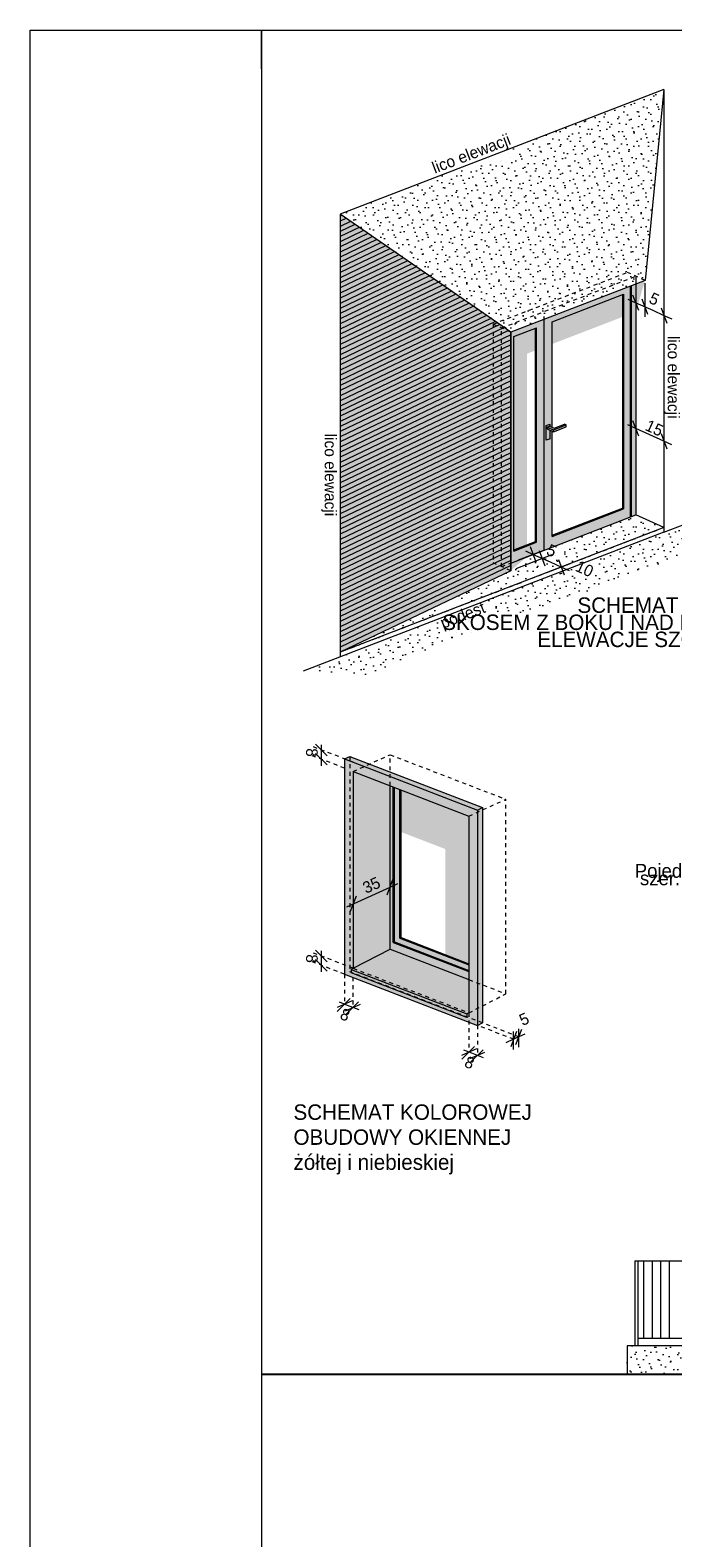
# Model space of a CAD drawing. Extents: x -149893 to 127691, y 5328 to 37028.
# Tile 18 of 88: x -67105 to -58772, y 17495 to 37028. Entities that reach past the tile are written whole.
import ezdxf

# ---------------------------------------------------------------- set-up
doc = ezdxf.new("R2010")
doc.units = 0
doc.header["$MEASUREMENT"] = 0
doc.linetypes.add('Hidden Line', pattern=[100, 50, -50])
for name, color, linetype, lineweight in [('Arch drzwi_Nr_Pióra__21', 7, 'Continuous', 13), ('arch izolacje_Nr_Pióra__5', 7, 'Continuous', 13), ('Arch kolorystyka_Nr_Pióra__41', 7, 'Continuous', 25), ('Arch okna_Nr_Pióra__100', 2, 'Continuous', 13), ('Arch okna_Nr_Pióra__19', 255, 'Continuous', 20), ('Arch okna_Nr_Pióra__5', 7, 'Continuous', 13), ('Arch opisy_Nr_Pióra__1', 7, 'Continuous', 25), ('Arch opisy_Nr_Pióra__21', 7, 'Continuous', 13), ('ARCH TABELA_Nr_Pióra__21', 7, 'Continuous', 13), ('Arch wymiary_Nr_Pióra__21', 7, 'Continuous', 13), ('Arch wymiary_Nr_Pióra__5', 7, 'Continuous', 13), ('INWENT BALUSTRADY_Nr_Pióra__5', 7, 'Continuous', 13), ('INWENT TEREN_Nr_Pióra__1', 7, 'Continuous', 25), ('INWENT. DRZWI_Nr_Pióra__21', 7, 'Continuous', 13), ('Istniejące schody_Nr_Pióra__21', 7, 'Continuous', 13)]:
    doc.layers.add(name, color=color, linetype=linetype, lineweight=lineweight)
for name, color, linetype, lineweight, true_color in [('arch izolacje_Nr_Pióra__9', 7, 'Continuous', 13, 0x3dad99), ('Arch kolorystyka_Nr_Pióra__54', 7, 'Continuous', 25, 0xbd8b17), ('Arch okna_Nr_Pióra__2', 7, 'Continuous', 13, 0x7f7f7f), ('Arch okna_Nr_Pióra__82', 7, 'Continuous', 20, 0xaaaaaa)]:
    doc.layers.add(name, color=color, linetype=linetype, lineweight=lineweight, true_color=true_color)
doc.styles.add('GENERATED_STYLE_1', font='txt')
doc.styles.add('GENERATED_STYLE_4', font='txt')
doc.dimstyles.new('GENERATED_STYLE__8', dxfattribs={"dimtxt": 0.18, "dimasz": 109.44, "dimexe": 0.18, "dimexo": 0.0625, "dimgap": 0.09, "dimtad": 0, "dimtih": 1, "dimtoh": 1, "dimdec": 4, "dimzin": 0, "dimdsep": 46, "dimcen": 0.09, "dimadec": 0, "dimazin": 0, "dimtfac": 1, "dimtdec": 4, "dimtmove": 0, "dimatfit": 3, "dimldrblk": 'ARROWHEAD_11', "dimfxl": 0, "dimtolj": 1, "dimtzin": 0, "dimarcsym": 0})
pattern_1 = [(45, (0, 300), (-95.45942, 95.45942), [0, -90, 0, -135]), (110, (300, 300), (126.8585, 46.17272), [0, -66, 0, -114])]

# ---------------------------------------------------------------- blocks, each defined once
blk = doc.blocks.new('ARROWHEAD_11')
at = {"color": 0, "linetype": 'Continuous', "lineweight": 0}
blk.add_line((0, 0), (-1, 0), dxfattribs=at)
at = {"color": 0, "linetype": 'Continuous', "lineweight": 0, "const_width": 0.25, "flags": 128}
blk.add_lwpolyline([(-0.125, 0, 1), (0.125, 0, 1)], format="xyb", close=True, dxfattribs=at)

msp = doc.modelspace()

# ---------------------------------------------------------------- hatches: boundary and pattern name
at = {"layer": 'Arch kolorystyka_Nr_Pióra__41', "linetype": 'Continuous', "lineweight": 0, "true_color": 0x000000}
for points in [[(-59251.9, 33379.7), (-59133.4, 33786.9), (-60874.8, 33117.1), (-60874.8, 32755.4)], [(-60665.3, 30204.9), (-60665.3, 32836), (-60874.8, 32755.4), (-60874.8, 30025.2)], [(-61415.7, 26301.3), (-62438.4, 26694.6), (-62916.7, 27424.3), (-61415.7, 26847)], [(-61415.7, 24297), (-61415.7, 26301.3), (-61722.9, 26419.4), (-61722.9, 24845.5)]]:
    msp.add_hatch(color=18, dxfattribs=at).paths.add_polyline_path(points, flags=0)
at = {"layer": 'Arch kolorystyka_Nr_Pióra__54', "linetype": 'Continuous'}
msp.add_hatch(color=256, dxfattribs=at).paths.add_polyline_path([(-60874.8, 33117.1), (-63087.5, 34643.2), (-63087.5, 31283.1), (-63087.5, 30008.2), (-63087.5, 28968.2), (-60874.8, 30025.2)], flags=0)
at = {"layer": 'Arch okna_Nr_Pióra__100', "linetype": 'Continuous'}
h = msp.add_hatch(color=256, dxfattribs=at)
h.paths.add_polyline_path([(-63028.7, 24797.3), (-61306.7, 24135), (-61238.4, 24165.9), (-61238.4, 26955.9), (-62960.4, 27618.3), (-63028.7, 27587.3)], flags=0)
h.paths.add_polyline_path([(-62916.7, 24874.3), (-62916.7, 27424.3), (-61415.7, 26847), (-61415.7, 24297), (-61442.4, 24283.2), (-61442.4, 24238.2), (-62943.4, 24815.5), (-62943.4, 24860.5)], flags=0)
msp.add_hatch(color=256, dxfattribs=at).paths.add_polyline_path([(-62916.7, 24874.3), (-62438.4, 25120.8), (-62438.4, 25926.7), (-62438.4, 27240.3), (-62916.7, 27424.3), (-62916.7, 25710.2)], flags=0)
at = {"layer": 'Arch okna_Nr_Pióra__19', "linetype": 'Continuous'}
h = msp.add_hatch(dxfattribs=at)
h.set_pattern_fill('Carpet', color=256, style=0, pattern_type=2)
h.set_pattern_definition(pattern_1)
h.paths.add_polyline_path([(-60874.8, 33117.1), (-63087.5, 34643.2), (-58887.5, 36258.6), (-59133.4, 33786.9)], flags=0)
h = msp.add_hatch(dxfattribs=at)
h.set_pattern_fill('Carpet', color=256, style=0, pattern_type=2)
h.set_pattern_definition(pattern_1)
h.paths.add_polyline_path([(-59366.9, 19612.8), (-56786.9, 19612.8), (-56786.9, 19982.8), (-59366.9, 19982.8)], flags=0)
at = {"layer": 'Arch okna_Nr_Pióra__2', "linetype": 'Continuous'}
h = msp.add_hatch(dxfattribs=at)
h.set_pattern_fill('Carpet', color=256, style=0, pattern_type=2)
h.set_pattern_definition(pattern_1)
h.paths.add_polyline_path([(-63563.4, 28725.2), (-58076.9, 30835.4), (-58573.6, 30258.7), (-62750.6, 28684.2)], flags=0)
h = msp.add_hatch(dxfattribs=at)
h.set_pattern_fill('Carpet', color=256, style=0, pattern_type=2)
h.set_pattern_definition(pattern_1)
h.paths.add_polyline_path([(-59251.9, 30748.5), (-60581.6, 30237.1), (-60874.8, 30124.3), (-60874.8, 30025.2), (-63087.5, 28968.2), (-60217.2, 30072.2), (-58887.5, 30583.6)], flags=0)
at = {"layer": 'Arch okna_Nr_Pióra__82', "linetype": 'Continuous'}
h = msp.add_hatch(color=256, dxfattribs=at)
h.paths.add_polyline_path([(-60874.8, 33117.1), (-60874.8, 30124.3), (-59251.9, 30748.5), (-59251.9, 33741.3)], flags=0)
h.paths.add_polyline_path([(-60553.2, 30403), (-60833.2, 30295.3), (-60833.2, 33060.9), (-60553.2, 33168.6)], flags=0)
h.paths.add_polyline_path([(-60339.2, 31884.2), (-60339.2, 33250.9), (-59426.9, 33601.8), (-59426.9, 30836.2), (-60339.2, 30485.3), (-60339.2, 31832.6), (-60321.9, 31824.8), (-60153.9, 31889.4), (-60153.9, 31914.4), (-60175.8, 31924.3), (-60312.1, 31871.9)], flags=0)
for points in [[(-61415.7, 24932.5), (-62296.4, 25271.3), (-62296.4, 27185.7), (-62438.4, 27240.3), (-62438.4, 25120.8), (-61415.7, 24727.4)], [(-62943.4, 24815.5), (-61442.4, 24238.2), (-61442.4, 24283.2), (-61415.7, 24297), (-61415.7, 24727.4), (-62438.4, 25120.8), (-62943.4, 24860.5)]]:
    msp.add_hatch(color=256, dxfattribs=at).paths.add_polyline_path(points, flags=0)

# ---------------------------------------------------------------- linework, layer by layer
at = {"layer": 'Arch drzwi_Nr_Pióra__21', "linetype": 'Continuous'}
for p, q in [((-60403.9, 31886.9), (-60372.2, 31899.1)), ((-60403.9, 31886.9), (-60403.9, 31861.9)), ((-60403.9, 31886.9), (-60321.9, 31849.8)), ((-60403.9, 31861.9), (-60321.9, 31824.8)), ((-60372.2, 31899.1), (-60312.1, 31871.9)), ((-60321.9, 31849.8), (-60153.9, 31914.4)), ((-60321.9, 31824.8), (-60153.9, 31889.4)), ((-60321.9, 31824.8), (-60321.9, 31849.8)), ((-60312.1, 31871.9), (-60175.8, 31924.3)), ((-60153.9, 31914.4), (-60175.8, 31924.3)), ((-60153.9, 31889.4), (-60153.9, 31914.4))]:
    msp.add_line(p, q, dxfattribs=at)
at = {"layer": 'arch izolacje_Nr_Pióra__5', "linetype": 'Continuous'}
for p, q in [((-58887.5, 36258.6), (-63087.5, 34643.2)), ((-58887.5, 36258.6), (-59133.4, 33786.9)), ((-58887.5, 36258.6), (-58887.5, 30583.6)), ((-60874.8, 33117.1), (-63087.5, 34643.2)), ((-63087.5, 34643.2), (-63087.5, 28968.2)), ((-59251.9, 33840.5), (-59251.9, 30748.5)), ((-59133.4, 33786.9), (-60874.8, 33117.1)), ((-60339.2, 33250.9), (-59411.9, 33607.5)), ((-59426.9, 33601.8), (-59426.9, 30836.2)), ((-59411.9, 33607.5), (-59411.9, 30827)), ((-59326.9, 33712.5), (-59326.9, 30719.7)), ((-59311.9, 33718.3), (-59311.9, 30725.5)), ((-60439.2, 30291.9), (-60439.2, 33319.5)), ((-60339.2, 31884.2), (-60339.2, 33250.9)), ((-60874.8, 33117.1), (-60874.8, 30025.2)), ((-60874.8, 30025.2), (-60874.8, 33117.1)), ((-60833.2, 33060.9), (-60539.2, 33173.9)), ((-60833.2, 30280.3), (-60833.2, 33060.9)), ((-60553.2, 30403), (-60553.2, 33168.6)), ((-60539.2, 30393.4), (-60539.2, 33173.9)), ((-60339.2, 30470.3), (-60339.2, 31832.6)), ((-60874.8, 30124.3), (-59251.9, 30748.5)), ((-60339.2, 30485.3), (-59426.9, 30836.2)), ((-60339.2, 30470.3), (-59411.9, 30827)), ((-58887.5, 30583.6), (-59251.9, 30748.5)), ((-58887.5, 30523.6), (-58076.9, 30835.4)), ((-58887.5, 30523.6), (-63563.4, 28725.2)), ((-58887.5, 30583.6), (-63087.5, 28968.2)), ((-58887.5, 30583.6), (-58887.5, 30523.6)), ((-60833.3, 30295.3), (-60553.2, 30403)), ((-60833.2, 30280.3), (-60539.2, 30393.4)), ((-60553.2, 30403), (-60539.2, 30393.4)), ((-60874.8, 30025.2), (-63087.5, 28968.2)), ((-63087.5, 28968.2), (-63087.5, 28908.2))]:
    msp.add_line(p, q, dxfattribs=at)
at = {"layer": 'arch izolacje_Nr_Pióra__5', "linetype": 'Hidden Line'}
for p, q in [((-61102.6, 33220.2), (-59361.2, 33890)), ((-60993.2, 33170.7), (-59251.9, 33840.5)), ((-59133.4, 33786.9), (-59361.2, 33890)), ((-60874.8, 33117.1), (-61102.6, 33220.2)), ((-61102.6, 33220.2), (-61102.6, 30128.3)), ((-60993.2, 30078.8), (-60993.2, 33170.7)), ((-59411.9, 30827), (-59426.9, 30836.2)), ((-58887.5, 30583.6), (-63087.5, 28968.2)), ((-60874.8, 30025.2), (-61102.6, 30128.3)), ((-60993.2, 30078.8), (-60874.8, 30124.3)), ((-62916.7, 27544.3), (-63451.4, 27749.9)), ((-63028.7, 27467.3), (-63451.4, 27629.9)), ((-62960.4, 27618.3), (-62960.4, 24828.3)), ((-62916.7, 27424.3), (-62438.4, 27640.8)), ((-62438.4, 27640.8), (-60937.4, 27063.5)), ((-62438.4, 27240.3), (-62438.4, 27640.8)), ((-61415.7, 26847), (-60937.4, 27063.5)), ((-60937.4, 24543.5), (-60937.4, 27063.5)), ((-62916.7, 24874.3), (-63451.4, 25079.9)), ((-63028.7, 24797.3), (-63451.4, 24959.9)), ((-61238.4, 24165.9), (-62960.4, 24828.3)), ((-62916.7, 24874.3), (-61415.7, 24297)), ((-63028.7, 24797.3), (-63028.7, 24408.9)), ((-62919.7, 24755.4), (-62919.7, 24366.9)), ((-61415.7, 24727.4), (-60937.4, 24543.5)), ((-61415.7, 24297), (-60937.4, 24543.5)), ((-61415.7, 24297), (-61415.7, 23788.5)), ((-60837.1, 23954.4), (-61306.7, 24135)), ((-61306.7, 24135), (-61306.7, 23746.5)), ((-60768.7, 23985.3), (-61238.4, 24165.9))]:
    msp.add_line(p, q, dxfattribs=at)
at = {"layer": 'arch izolacje_Nr_Pióra__9', "linetype": 'Continuous'}
for p, q in [((-63067, 34629.1), (-63087.5, 34619.3)), ((-63010.1, 34589.8), (-63087.5, 34552.8)), ((-62953.1, 34550.5), (-63087.5, 34486.3)), ((-62896.2, 34511.2), (-63087.5, 34419.8)), ((-62839.2, 34472), (-63087.5, 34353.3)), ((-62782.2, 34432.7), (-63087.5, 34286.8)), ((-62725.3, 34393.4), (-63087.5, 34220.4)), ((-62668.3, 34354.1), (-63087.5, 34153.9)), ((-62611.4, 34314.8), (-63087.5, 34087.4)), ((-62554.4, 34275.5), (-63087.5, 34020.9)), ((-62497.4, 34236.2), (-63087.5, 33954.4)), ((-62440.5, 34197), (-63087.5, 33887.9)), ((-62383.5, 34157.7), (-63087.5, 33821.4)), ((-62326.6, 34118.4), (-63087.5, 33754.9)), ((-62269.6, 34079.1), (-63087.5, 33688.4)), ((-62212.6, 34039.8), (-63087.5, 33621.9)), ((-62155.7, 34000.5), (-63087.5, 33555.4)), ((-62098.7, 33961.3), (-63087.5, 33488.9)), ((-62041.8, 33922), (-63087.5, 33422.4)), ((-61984.8, 33882.7), (-63087.5, 33355.9)), ((-61927.8, 33843.4), (-63087.5, 33289.4)), ((-61870.9, 33804.1), (-63087.5, 33222.9)), ((-61813.9, 33764.8), (-63087.5, 33156.4)), ((-61757, 33725.5), (-63087.5, 33090)), ((-61700, 33686.3), (-63087.5, 33023.5)), ((-61643, 33647), (-63087.5, 32957)), ((-61586.1, 33607.7), (-63087.5, 32890.5)), ((-61529.1, 33568.4), (-63087.5, 32824)), ((-61472.2, 33529.1), (-63087.5, 32757.5)), ((-61415.2, 33489.8), (-63087.5, 32691)), ((-61358.2, 33450.6), (-63087.5, 32624.5)), ((-61301.3, 33411.3), (-63087.5, 32558)), ((-61244.3, 33372), (-63087.5, 32491.5)), ((-61187.4, 33332.7), (-63087.5, 32425)), ((-61130.4, 33293.4), (-63087.5, 32358.5)), ((-61073.4, 33254.1), (-63087.5, 32292)), ((-61016.5, 33214.8), (-63087.5, 32225.5)), ((-60959.5, 33175.6), (-63087.5, 32159)), ((-60902.6, 33136.3), (-63087.5, 32092.5)), ((-60874.8, 33083), (-63087.5, 32026)), ((-60874.8, 33016.5), (-63087.5, 31959.6)), ((-60874.8, 32950), (-63087.5, 31893.1)), ((-60874.8, 32883.5), (-63087.5, 31826.6)), ((-60874.8, 32817.1), (-63087.5, 31760.1)), ((-60874.8, 32750.6), (-63087.5, 31693.6)), ((-60874.8, 32684.1), (-63087.5, 31627.1)), ((-60874.8, 32617.6), (-63087.5, 31560.6)), ((-60874.8, 32551.1), (-63087.5, 31494.1)), ((-60874.8, 32484.6), (-63087.5, 31427.6)), ((-60874.8, 32418.1), (-63087.5, 31361.1)), ((-60874.8, 32351.6), (-63087.5, 31294.6)), ((-60874.8, 32285.1), (-63087.5, 31228.1)), ((-60874.8, 32218.6), (-63087.5, 31161.6)), ((-60874.8, 32152.1), (-63087.5, 31095.1)), ((-60874.8, 32152.1), (-63087.5, 31095.1)), ((-60874.8, 32085.6), (-63087.5, 31028.6)), ((-60874.8, 32019.1), (-63087.5, 30962.1)), ((-60874.8, 31952.6), (-63087.5, 30895.6)), ((-60874.8, 31886.1), (-63087.5, 30829.1)), ((-60874.8, 31819.6), (-63087.5, 30762.7)), ((-60874.8, 31753.1), (-63087.5, 30696.2)), ((-60874.8, 31686.7), (-63087.5, 30629.7)), ((-60874.8, 31620.2), (-63087.5, 30563.2)), ((-60874.8, 31553.7), (-63087.5, 30496.7)), ((-60874.8, 31487.2), (-63087.5, 30430.2)), ((-60874.8, 31420.7), (-63087.5, 30363.7)), ((-60874.8, 31354.2), (-63087.5, 30297.2)), ((-60874.8, 31287.7), (-63087.5, 30230.7)), ((-60874.8, 31221.2), (-63087.5, 30164.2)), ((-60874.8, 31154.7), (-63087.5, 30097.7)), ((-60874.8, 31088.2), (-63087.5, 30031.2)), ((-60874.8, 31021.7), (-63087.5, 29964.7)), ((-60874.8, 30955.2), (-63087.5, 29898.2)), ((-60874.8, 30888.7), (-63087.5, 29831.7)), ((-60874.8, 30822.2), (-63087.5, 29765.2)), ((-60874.8, 30755.7), (-63087.5, 29698.7)), ((-60874.8, 30689.2), (-63087.5, 29632.3)), ((-60874.8, 30622.7), (-63087.5, 29565.8)), ((-60874.8, 30556.3), (-63087.5, 29499.3)), ((-60874.8, 30489.8), (-63087.5, 29432.8)), ((-60874.8, 30423.3), (-63087.5, 29366.3)), ((-60874.8, 30356.8), (-63087.5, 29299.8)), ((-60874.8, 30290.3), (-63087.5, 29233.3)), ((-60874.8, 30223.8), (-63087.5, 29166.8)), ((-60874.8, 30157.3), (-63087.5, 29100.3)), ((-60874.8, 30090.8), (-63087.5, 29033.8)), ((-63028.7, 27587.3), (-62960.4, 27618.3)), ((-63028.7, 27587.3), (-61306.7, 26925)), ((-63028.7, 27587.3), (-63028.7, 24797.3)), ((-62960.4, 27618.3), (-61238.4, 26955.9)), ((-62916.7, 27424.3), (-62916.7, 24874.3)), ((-62916.7, 27424.3), (-61415.7, 26847)), ((-61306.7, 26925), (-61238.4, 26955.9)), ((-61238.4, 26955.9), (-61238.4, 24165.9)), ((-61415.7, 26847), (-61415.7, 24297)), ((-61306.7, 26925), (-61306.7, 24135)), ((-63028.7, 24797.3), (-61306.7, 24135)), ((-61306.7, 24135), (-61238.4, 24165.9))]:
    msp.add_line(p, q, dxfattribs=at)
at = {"layer": 'Arch okna_Nr_Pióra__5', "linetype": 'Continuous'}
for p, q in [((-62438.4, 25120.8), (-62438.4, 27240.3)), ((-62396.4, 25209.6), (-62396.4, 27224.1)), ((-62381.4, 25216.4), (-62381.4, 27218.4)), ((-62311.4, 25264.5), (-62311.4, 27191.5)), ((-62296.4, 25271.3), (-62296.4, 27185.7)), ((-62396.4, 25209.6), (-62381.4, 25216.4)), ((-62396.4, 25209.6), (-61415.7, 24832.4)), ((-62381.4, 25216.4), (-61415.7, 24845)), ((-62311.4, 25264.5), (-62296.4, 25271.3)), ((-62311.4, 25264.5), (-61415.7, 24920)), ((-62296.4, 25271.3), (-61415.7, 24932.5)), ((-62916.7, 24874.3), (-62438.4, 25120.8)), ((-62438.4, 25120.8), (-61415.7, 24727.4)), ((-62916.7, 24874.3), (-62943.4, 24860.5)), ((-62943.4, 24860.5), (-62943.4, 24815.5)), ((-62943.4, 24860.5), (-61442.4, 24283.2)), ((-61442.4, 24238.2), (-62943.4, 24815.5)), ((-61415.7, 24297), (-61442.4, 24283.2)), ((-61442.4, 24283.2), (-61442.4, 24238.2))]:
    msp.add_line(p, q, dxfattribs=at)
at = {"layer": 'ARCH TABELA_Nr_Pióra__21', "linetype": 'Continuous'}
for p, q in [((-67105, 7328.4), (-67105, 37028.4)), ((-67105, 37028.4), (-25305, 37028.4)), ((-64105, 37028.4), (-64105, 7328.4)), ((-64105, 36528.4), (-64105, 37028.4))]:
    msp.add_line(p, q, dxfattribs=at)
at = {"layer": 'Arch wymiary_Nr_Pióra__5', "linetype": 'Continuous'}
for p, q in [((-59214.5, 33398.4), (-59289.3, 33596.9)), ((-59133.4, 33312.2), (-59133.4, 33748.3)), ((-59354.4, 33544), (-59251.9, 33497.6)), ((-59251.9, 33497.6), (-59033.2, 33398.6)), ((-59096, 33344.8), (-59170.8, 33543.3)), ((-58924.9, 33431.9), (-58850.1, 33233.4)), ((-59033.2, 33398.6), (-58887.5, 33332.7)), ((-58887.5, 33332.7), (-58785, 33286.3)), ((-59251.9, 31867.7), (-59354.4, 31914.1)), ((-59214.5, 31768.5), (-59289.3, 31967)), ((-58887.5, 31702.8), (-59251.9, 31867.7)), ((-58924.9, 31802), (-58850.1, 31603.5)), ((-58785, 31656.4), (-58887.5, 31702.8)), ((-60458.5, 30284.4), (-60776.6, 30162.1)), ((-60684.1, 30283.5), (-60581.6, 30237.1)), ((-60544.2, 30137.9), (-60619, 30336.4)), ((-60425.8, 30084.3), (-60500.5, 30282.8)), ((-60340.1, 30230.8), (-60808.4, 30050.7)), ((-60581.6, 30237.1), (-60362.9, 30138.1)), ((-60094.1, 30119.5), (-60412.2, 29997.2)), ((-60362.9, 30138.1), (-60217.2, 30072.2)), ((-60254.6, 30171.4), (-60179.8, 29972.9)), ((-60217.2, 30072.2), (-60114.7, 30025.8)), ((-63254.6, 27628.1), (-63404.6, 27778.1)), ((-63329.6, 27658.1), (-63329.6, 27770.6)), ((-63404.6, 27658.1), (-63254.6, 27508.1)), ((-63329.6, 27498.1), (-63329.6, 27658.1)), ((-62475.8, 25827.5), (-62401, 26026)), ((-63001.3, 25672), (-62438.4, 25926.7)), ((-62879.3, 25809.5), (-62954.1, 25611)), ((-62438.4, 25926.7), (-62336, 25973.1)), ((-63254.6, 24958.1), (-63404.6, 25108.1)), ((-63329.6, 24988.1), (-63329.6, 25100.6)), ((-63404.6, 24988.1), (-63254.6, 24838.1)), ((-63329.6, 24828.1), (-63329.6, 24988.1)), ((-62931.8, 24451.9), (-63125.6, 24365.8)), ((-63122.6, 24316.3), (-62955.8, 24480.8)), ((-62989.7, 24393.9), (-63094.7, 24434.2)), ((-63013.6, 24274.3), (-62846.7, 24438.9)), ((-63016.6, 24323.9), (-62822.8, 24410)), ((-62840.4, 24336.4), (-62989.7, 24393.9)), ((-60799.7, 24053.6), (-60874.5, 23855.1)), ((-60837.1, 23822.5), (-60837.1, 24056.9)), ((-60806.1, 23886.1), (-60731.3, 24084.6)), ((-60768.7, 23853.5), (-60768.7, 24087.8)), ((-61318.8, 23831.6), (-61512.6, 23745.4)), ((-61509.6, 23695.9), (-61342.8, 23860.4)), ((-60837.1, 23954.4), (-60939.5, 23908)), ((-60691.3, 24020.4), (-60837.1, 23954.4)), ((-61376.7, 23773.5), (-61481.7, 23813.9)), ((-61403.6, 23703.5), (-61209.8, 23789.6)), ((-61400.6, 23654), (-61233.7, 23818.5)), ((-61227.4, 23716), (-61376.7, 23773.5))]:
    msp.add_line(p, q, dxfattribs=at)
at = {"layer": 'INWENT BALUSTRADY_Nr_Pióra__5', "linetype": 'Continuous'}
for p, q in [((-59266.9, 21082.8), (-56786.9, 21082.8)), ((-59266.9, 21082.8), (-59266.9, 19982.8)), ((-59226.9, 21082.8), (-59226.9, 19982.8)), ((-59146.9, 20082.8), (-59146.9, 21082.8)), ((-59036.9, 20082.8), (-59036.9, 21082.8)), ((-58926.9, 20082.8), (-58926.9, 21082.8)), ((-58816.9, 20082.8), (-58816.9, 21082.8)), ((-59226.9, 20082.8), (-57976.9, 20082.8))]:
    msp.add_line(p, q, dxfattribs=at)
at = {"layer": 'INWENT TEREN_Nr_Pióra__1', "linetype": 'Continuous'}
msp.add_line((-56526.9, 19612.8), (-64105, 19612.8), dxfattribs=at)
at = {"layer": 'INWENT. DRZWI_Nr_Pióra__21', "linetype": 'Continuous'}
for p, q in [((-60413.9, 31906.1), (-60363.9, 31925.3)), ((-60413.9, 31715.5), (-60413.9, 31906.1)), ((-60363.9, 31895.3), (-60363.9, 31925.3)), ((-60363.9, 31734.7), (-60363.9, 31843.8)), ((-60363.9, 31734.7), (-60413.9, 31715.5))]:
    msp.add_line(p, q, dxfattribs=at)
at = {"layer": 'Istniejące schody_Nr_Pióra__21', "linetype": 'Continuous'}
for p, q in [((-59366.9, 19982.8), (-59366.9, 19612.8)), ((-56786.9, 19982.8), (-59366.9, 19982.8))]:
    msp.add_line(p, q, dxfattribs=at)

# ---------------------------------------------------------------- texts
at = {"layer": 'Arch opisy_Nr_Pióra__1', "linetype": 'Continuous', "char_height": 200, "width": 4696.348, "style": 'GENERATED_STYLE_4'}
for s, insert, attachment_point, line_spacing_factor in [('{SCHEMAT WNĘKI ZE \\PSKOSEM Z BOKU I NAD DRZWIAMI\\PELEWACJE SZCZYTOWE}', (-57334.4, 29678.9), 3, 0.664862), ('{SCHEMAT KOLOROWEJ\\POBUDOWY OKIENNEJ\\Pżółtej i niebieskiej}', (-63690.9, 23111.1), 1, 0.971904)]:
    msp.add_mtext(s, dxfattribs=dict(at, insert=insert, attachment_point=attachment_point, line_spacing_factor=line_spacing_factor))
at = {"layer": 'Arch opisy_Nr_Pióra__21', "linetype": 'Continuous', "insert": (-57366.8, 26039.2), "char_height": 180, "width": 2065.13, "attachment_point": 6, "line_spacing_factor": 0.322723, "style": 'GENERATED_STYLE_4'}
msp.add_mtext('{Pojedyńcze bonie\\Pszer. 10 cm, gł. 5 cm }', dxfattribs=at)
at = {"layer": 'Arch wymiary_Nr_Pióra__21', "linetype": 'Continuous', "char_height": 150, "style": 'GENERATED_STYLE_1'}
for s, insert, attachment_point, rotation in [('{lico elewacji}', (-61842.6, 35126.3), 7, 21.03751), ('{5}', (-59096.1, 33499.2), 7, 335.64526), ('{lico elewacji}', (-58883.5, 31996.2), 9, 270), ('{lico elewacji}', (-63330.6, 30730.9), 9, 270), ('{15}', (-59145.8, 31849.9), 7, 335.64526), ('{5}', (-60425.9, 30238.7), 7, 335.64526), ('{10}', (-60050.1, 30026.7), 7, 335.64526), ('{podest}', (-61735.5, 29230.5), 7, 21.03751), ('{8}', (-63529, 27725.9), 7, 270), ('{35}', (-62750.6, 25835.9), 7, 24.35474), ('{8}', (-63529, 25055.9), 7, 270), ('{8}', (-63100.9, 24221.1), 7, 338.96249), ('{5}', (-60720, 24123.2), 7, 24.35474), ('{8}', (-61487.9, 23600.7), 7, 338.96249)]:
    msp.add_mtext(s, dxfattribs=dict(at, insert=insert, attachment_point=attachment_point, rotation=rotation))

# ---------------------------------------------------------------- leaders
at = {"layer": 'Arch opisy_Nr_Pióra__21', "linetype": 'Continuous', "annotation_type": 0, "has_hookline": 1, "hookline_direction": 1, "text_width": 1782.9}
msp.add_leader([(-55186.9, 27522.6), (-55186.9, 26063.4), (-57012.6, 26063.4)], dimstyle='GENERATED_STYLE__8', dxfattribs=at)

doc.saveas('drawing.dxf')
